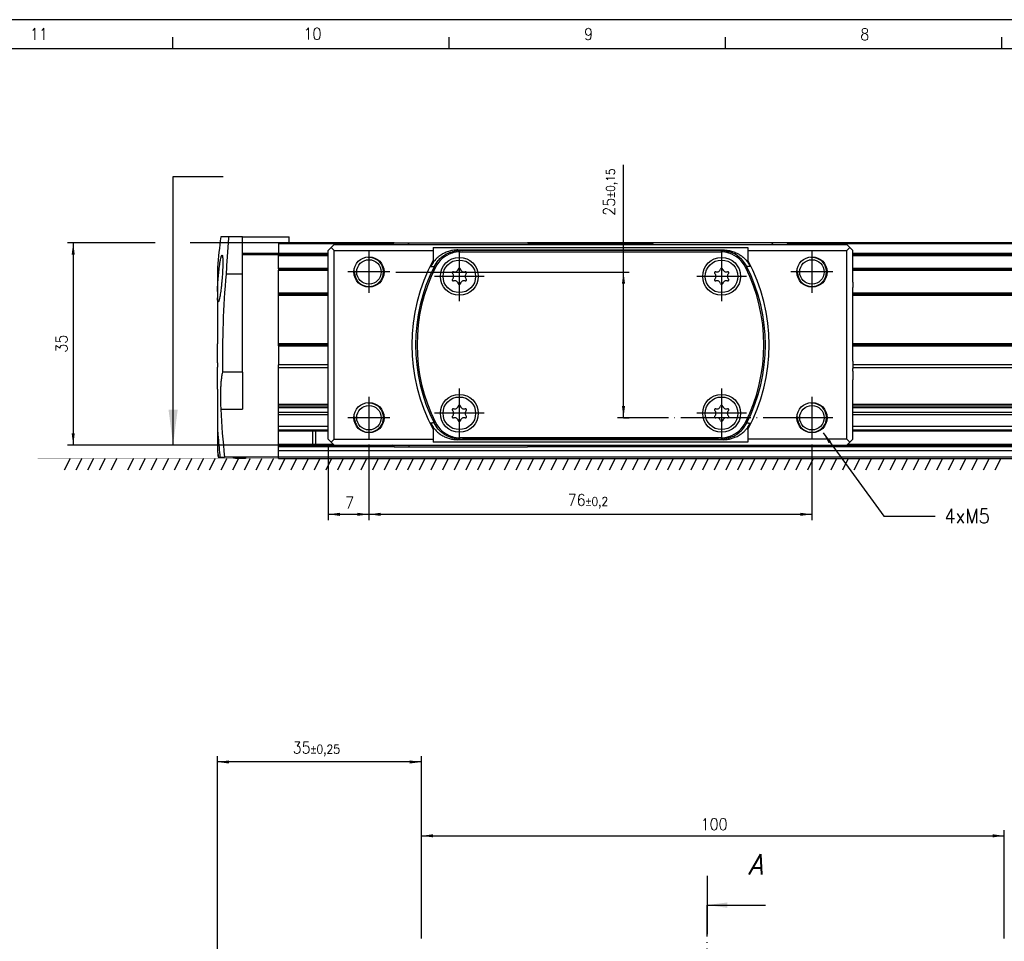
# Model space of a CAD drawing. Header units: millimetres. Extents: x -285 to 1770, y -283 to 203.
# Tile 6 of 30: x -197 to -28, y 45 to 203. Entities that reach past the tile are written whole.
import ezdxf

# ---------------------------------------------------------------- set-up
doc = ezdxf.new("R2010")
doc.units = ezdxf.units.MM
doc.linetypes.add('DOT_CENTER', pattern=[14, 12, -1, 0, -1])
doc.layers.add('1', color=7, linetype='Continuous')
doc.styles.add('CONVERTER_11', font='txt.shx', dxfattribs={"width": 0.9})
doc.styles.add('CONVERTER_14', font='txt.shx', dxfattribs={"width": 0.9, "oblique": 15})
doc.dimstyles.new('ME10_DIM_32', dxfattribs={"dimtxt": 2, "dimasz": 2, "dimexe": 1, "dimexo": 1, "dimgap": 1, "dimtad": 1, "dimdsep": 46, "dimtxsty": 'CONVERTER_11', "dimsah": 1, "dimcen": 0.09, "dimclrd": 2, "dimclre": 2, "dimclrt": 2, "dimadec": 0, "dimazin": 0, "dimtfac": 1, "dimtdec": 4, "dimtix": 1, "dimtmove": 0, "dimatfit": 3, "dimfxl": 1, "dimtolj": 1, "dimtzin": 0, "dimarcsym": 0})
doc.dimstyles.new('ME10_DIM_35', dxfattribs={"dimtxt": 2, "dimasz": 2, "dimexe": 1, "dimexo": 1, "dimgap": 1, "dimtad": 1, "dimdsep": 46, "dimtxsty": 'CONVERTER_11', "dimsah": 1, "dimcen": 0.09, "dimclrd": 2, "dimclre": 2, "dimclrt": 2, "dimadec": 0, "dimazin": 0, "dimtol": 1, "dimtp": 0.25, "dimtm": 0.25, "dimtfac": 0.75, "dimtdec": 0, "dimtix": 1, "dimtmove": 0, "dimatfit": 3, "dimfxl": 1, "dimtolj": 1, "dimtzin": 0, "dimarcsym": 0})
doc.dimstyles.new('ME10_DIM_41', dxfattribs={"dimtxt": 2, "dimasz": 2, "dimexe": 1, "dimexo": 1, "dimgap": 1, "dimtad": 1, "dimdsep": 46, "dimtxsty": 'CONVERTER_11', "dimsah": 1, "dimcen": 0.09, "dimclrd": 2, "dimclre": 2, "dimclrt": 2, "dimadec": 0, "dimazin": 0, "dimtol": 1, "dimtp": 0.15, "dimtm": 0.15, "dimtfac": 0.75, "dimtdec": 0, "dimtix": 1, "dimtmove": 0, "dimatfit": 3, "dimfxl": 1, "dimtolj": 1, "dimtzin": 0, "dimarcsym": 0})
doc.dimstyles.new('ME10_DIM_42', dxfattribs={"dimtxt": 2, "dimasz": 2, "dimexe": 1, "dimexo": 1, "dimgap": 1, "dimtad": 1, "dimdsep": 46, "dimtxsty": 'CONVERTER_11', "dimsah": 1, "dimcen": 0.09, "dimclrd": 2, "dimclre": 2, "dimclrt": 2, "dimadec": 0, "dimazin": 0, "dimtol": 1, "dimtp": 0.2, "dimtm": 0.2, "dimtfac": 0.75, "dimtdec": 0, "dimtix": 1, "dimtmove": 0, "dimatfit": 3, "dimfxl": 1, "dimtolj": 1, "dimtzin": 0, "dimarcsym": 0})
doc.dimstyles.new('ME10_DIM_43', dxfattribs={"dimtxt": 2, "dimasz": 2, "dimexe": 1, "dimexo": 1, "dimgap": 1, "dimtad": 1, "dimdsep": 46, "dimtxsty": 'CONVERTER_11', "dimsah": 1, "dimcen": 0.09, "dimclrd": 2, "dimclre": 2, "dimclrt": 2, "dimadec": 0, "dimazin": 0, "dimtfac": 1, "dimtdec": 4, "dimtix": 1, "dimtmove": 0, "dimatfit": 3, "dimfxl": 1, "dimtolj": 1, "dimtzin": 0, "dimarcsym": 0})
doc.dimstyles.new('ME10_DIM_44', dxfattribs={"dimtxt": 2, "dimasz": 2, "dimexe": 1, "dimexo": 1, "dimgap": 1, "dimtad": 1, "dimdec": 0, "dimdsep": 46, "dimtxsty": 'CONVERTER_11', "dimsah": 1, "dimcen": 0.09, "dimclrd": 2, "dimclre": 2, "dimclrt": 2, "dimadec": 0, "dimazin": 0, "dimtfac": 1, "dimtdec": 4, "dimtix": 1, "dimtmove": 0, "dimatfit": 3, "dimfxl": 1, "dimtolj": 1, "dimtzin": 0, "dimarcsym": 0})
doc.dimstyles.get("Standard").update_dxf_attribs({"dimtxt": 0.18, "dimasz": 0.18, "dimexe": 0.18, "dimexo": 0.0625, "dimgap": 0.09, "dimtad": 0, "dimtih": 1, "dimtoh": 1, "dimdec": 4, "dimzin": 0, "dimdsep": 46, "dimtxsty": 'Standard', "dimcen": 0.09, "dimadec": 0, "dimazin": 0, "dimtfac": 1, "dimtdec": 4, "dimtofl": 0, "dimtmove": 0, "dimatfit": 3, "dimfxl": 1, "dimtolj": 1, "dimtzin": 0, "dimarcsym": 0})

# ---------------------------------------------------------------- blocks, each defined once
blk = doc.blocks.new('Marco_a2', base_point=(304.21, -212.02))
at = {"layer": '1', "color": 2, "linetype": 'Continuous'}
for p, q in [((309.21, 202.98), (-284.79, 202.98)), ((-171.06, 197.98), (-171.06, 199.98)), ((-123.64, 197.98), (-123.64, 199.98)), ((-76.22, 197.98), (-76.22, 199.98)), ((-28.81, 197.98), (-28.81, 199.98))]:
    blk.add_line(p, q, dxfattribs=at)
at = {"layer": '1', "color": 7, "linetype": 'Continuous'}
blk.add_line((304.21, 197.98), (-264.79, 197.98), dxfattribs=at)
at = {"layer": '1', "color": 2, "char_height": 2, "attachment_point": 4, "line_spacing_factor": 1.20048, "style": 'CONVERTER_11'}
for s, insert in [('11', (-195.56, 200.53)), ('10', (-148.63, 200.57)), ('9', (-100.51, 200.5)), ('8', (-53.11, 200.47))]:
    blk.add_mtext(s, dxfattribs=dict(at, insert=insert))
blk = doc.blocks.new('Top', base_point=(304.21, -212.02))
blk.add_blockref('Marco_a2', (304.21, -212.02))
blk = doc.blocks.new('*D74')
at = {"layer": '1', "color": 2, "linetype": 'Continuous'}
for p, q in [((-128.4, 45.33), (-128.4, 63.96)), ((-128.4, 62.96), (-28.4, 62.96)), ((-28.4, 45.33), (-28.4, 63.96))]:
    blk.add_line(p, q, dxfattribs=at)
at = {"layer": '1', "color": 2}
for points in [[(-126.4, 63.23), (-126.4, 62.7), (-128.4, 62.96)], [(-30.4, 62.7), (-30.4, 63.23), (-28.4, 62.96)]]:
    blk.add_solid(points, dxfattribs=at)
at = {"layer": '1', "color": 2, "insert": (-80.5, 63.96), "char_height": 2, "attachment_point": 7, "rotation": 0.0001, "line_spacing_factor": 0.60024, "style": 'CONVERTER_11'}
blk.add_mtext('100', dxfattribs=at)
blk = doc.blocks.new('*D77')
at = {"layer": '1', "color": 2, "linetype": 'Continuous'}
for p, q in [((-163.4, 19.97), (-163.4, 76.63)), ((-128.4, 45.33), (-128.4, 76.63)), ((-128.4, 75.63), (-163.4, 75.63))]:
    blk.add_line(p, q, dxfattribs=at)
at = {"layer": '1', "color": 2}
for points in [[(-161.4, 75.9), (-161.4, 75.37), (-163.4, 75.63)], [(-130.4, 75.37), (-130.4, 75.9), (-128.4, 75.63)]]:
    blk.add_solid(points, dxfattribs=at)
at = {"layer": '1', "color": 2, "insert": (-150.49, 76.63), "char_height": 2, "attachment_point": 7, "rotation": 0.0001, "line_spacing_factor": 0.60024, "style": 'CONVERTER_11'}
blk.add_mtext('\\C2;35\\C2;\\H1.5;{\\Fgdt;`}0,25', dxfattribs=at)
blk = doc.blocks.new('REGLA__15', base_point=(-163.4, 127.69))
at = {"color": 7, "linetype": 'Continuous'}
for p, q in [((-161.5, 165.69), (-162.83, 165.69)), ((-159.1, 165.69), (-161.5, 165.69)), ((-159.1, 165.69), (-151.1, 165.69)), ((-151.1, 164.69), (-151.1, 165.69)), ((-151.1, 164.69), (-152.9, 164.69)), ((-152.9, 164.69), (-152.9, 164.49)), ((-152.9, 164.49), (-152.9, 162.89)), ((-133.1, 164.69), (-151.1, 164.69)), ((-133.1, 164.69), (-130.49, 164.69)), ((-130.49, 164.69), (-122.85, 164.69)), ((-122.85, 164.69), (-115.95, 164.69)), ((-115.95, 164.69), (-110.2, 164.69)), ((-88.6, 164.69), (-110.2, 164.69)), ((-82.85, 164.69), (-88.6, 164.69)), ((-75.95, 164.69), (-82.85, 164.69)), ((-68.31, 164.69), (-75.95, 164.69)), ((-65.7, 164.69), (-68.31, 164.69)), ((83.59, 164.69), (-65.7, 164.69)), ((-159.1, 162.69), (-152.9, 162.69)), ((-152.9, 162.69), (-144.4, 162.69)), ((-152.9, 162.49), (-152.9, 162.69)), ((-152.9, 160.37), (-152.9, 162.49)), ((-54.4, 162.69), (84.93, 162.69)), ((-159.1, 159.33), (-161.91, 159.33)), ((-159.1, 142.51), (-159.1, 159.33)), ((-152.9, 160.29), (-152.9, 160.37)), ((-152.9, 160.2), (-152.9, 160.29)), ((-152.9, 160.2), (-152.9, 160)), ((-152.9, 160.2), (-144.4, 160.2)), ((-152.9, 156.1), (-152.9, 160)), ((-147.1, 160.2), (-147.1, 160.29)), ((-54.4, 160.2), (84.54, 160.2)), ((-152.9, 155.9), (-152.9, 156.1)), ((-152.9, 155.7), (-152.9, 155.9)), ((-152.9, 155.9), (-144.4, 155.9)), ((-152.9, 147.4), (-152.9, 155.7)), ((-54.4, 155.9), (85.46, 155.9)), ((-163.4, 150.99), (-163.4, 150.06)), ((-163.4, 150.06), (-163.4, 147.37)), ((-163.4, 144.82), (-163.4, 147.37)), ((-152.9, 147.2), (-152.9, 147.4)), ((-152.9, 147), (-152.9, 147.2)), ((-152.9, 147.2), (-144.4, 147.2)), ((-152.9, 147), (-152.9, 143.77)), ((-54.4, 147.2), (83.87, 147.2)), ((-163.4, 144.1), (-163.4, 144.82)), ((-163.4, 144.1), (-163.4, 143.38)), ((-152.9, 143.27), (-152.9, 143.77)), ((-163.4, 142.27), (-163.4, 143.38)), ((-163.4, 139.56), (-163.4, 142.27)), ((-159.1, 142.51), (-162.53, 142.51)), ((-152.9, 136.97), (-152.9, 143.27)), ((-144.4, 143.27), (-152.9, 143.27)), ((85.26, 143.27), (-54.4, 143.27)), ((-152.9, 136.75), (-152.9, 136.97)), ((-144.4, 136.97), (-152.9, 136.97)), ((85.06, 136.97), (-54.4, 136.97)), ((-152.9, 136.72), (-152.9, 136.75)), ((-152.9, 136.75), (-144.4, 136.75)), ((-152.9, 136.5), (-152.9, 136.72)), ((-152.9, 136.72), (-144.4, 136.72)), ((-152.9, 136.38), (-152.9, 136.5)), ((-152.9, 135.96), (-152.9, 136.38)), ((-144.4, 136.38), (-152.9, 136.38)), ((-152.9, 135.59), (-152.9, 135.96)), ((-144.4, 135.59), (-152.9, 135.59)), ((-152.9, 135.2), (-152.9, 135.59)), ((-152.9, 133.2), (-152.9, 135.2)), ((-144.4, 135.2), (-152.9, 135.2)), ((-54.4, 136.75), (84.91, 136.75)), ((-54.4, 136.72), (84.89, 136.72)), ((84.66, 136.38), (-54.4, 136.38)), ((84.14, 135.59), (-54.4, 135.59)), ((83.88, 135.2), (-54.4, 135.2)), ((-152.9, 132.62), (-152.9, 133.2)), ((-144.4, 133.2), (-152.9, 133.2)), ((-152.9, 132.42), (-152.9, 132.62)), ((-152.9, 130.12), (-152.9, 132.42)), ((-152.9, 132.42), (-147.1, 132.42)), ((-147.1, 132.42), (-147.1, 130.12)), ((-147.1, 132.42), (-144.4, 132.42)), ((-146.6, 132.42), (-146.6, 130.12)), ((84.59, 133.2), (-54.4, 133.2)), ((-54.4, 132.42), (85.11, 132.42)), ((-163.4, 131.27), (-163.4, 129.32)), ((-152.9, 129.92), (-152.9, 130.12)), ((-152.9, 130.12), (-147.1, 130.12)), ((-147.1, 130.12), (-143.52, 130.12)), ((-55.27, 130.12), (84.49, 130.12)), ((-152.9, 129.71), (-152.9, 129.92)), ((-152.9, 128.99), (-152.9, 129.71)), ((-133.12, 129.71), (-152.9, 129.71)), ((83.74, 128.99), (-152.9, 128.99)), ((-152.9, 127.99), (-152.9, 128.99)), ((-88.61, 129.71), (-110.18, 129.71)), ((84.22, 129.71), (-65.68, 129.71)), ((-163.28, 127.89), (-163.26, 127.89)), ((-163.26, 127.89), (-162.97, 127.89)), ((-162.97, 127.89), (-162.19, 127.89)), ((-158.6, 127.89), (-162.19, 127.89)), ((-160.3, 127.77), (-158.6, 127.77)), ((-158.6, 127.89), (-158.6, 127.77)), ((-152.9, 127.89), (-158.6, 127.89)), ((-152.9, 127.89), (-152.9, 127.99)), ((-152.9, 127.99), (84.06, 127.99)), ((-152.9, 127.69), (-152.9, 127.89)), ((-152.9, 127.69), (-152.9, 127.89)), ((-152.9, 127.89), (-152.9, 127.89))]:
    blk.add_line(p, q, dxfattribs=at)
at = {"color": 3, "linetype": 'Continuous'}
for p, q in [((-133.3, 164.49), (-152.9, 164.49)), ((-88.8, 164.49), (-110, 164.49)), ((83.73, 164.49), (-65.5, 164.49)), ((-159.1, 162.89), (-152.9, 162.89)), ((-152.9, 162.89), (-144.4, 162.89)), ((-152.9, 162.49), (-144.4, 162.49)), ((-54.4, 162.89), (84.79, 162.89)), ((-54.4, 162.49), (85.06, 162.49)), ((-152.9, 160.37), (-144.4, 160.37)), ((-152.9, 160), (-144.4, 160)), ((-54.4, 160.37), (84.66, 160.37)), ((-54.4, 160), (84.41, 160)), ((-152.9, 156.1), (-144.4, 156.1)), ((-152.9, 155.7), (-144.4, 155.7)), ((-54.4, 156.1), (85.33, 156.1)), ((-54.4, 155.7), (85.54, 155.7)), ((-152.9, 147.4), (-144.4, 147.4)), ((-152.9, 147), (-144.4, 147)), ((-54.4, 147.4), (84.01, 147.4)), ((-54.4, 147), (83.74, 147)), ((-144.4, 143.77), (-152.9, 143.77)), ((85.54, 143.77), (-54.4, 143.77)), ((-162.83, 136.18), (-159.1, 136.18)), ((-152.9, 132.62), (-144.4, 132.62)), ((-54.4, 132.62), (84.98, 132.62)), ((-163.28, 131.27), (-163.4, 131.27)), ((-152.9, 129.92), (-133.33, 129.92)), ((-109.97, 129.92), (-88.82, 129.92)), ((-65.47, 129.92), (84.36, 129.92)), ((-160.3, 127.89), (-160.3, 127.77))]:
    blk.add_line(p, q, dxfattribs=at)
at = {"color": 2, "linetype": 'Continuous'}
for q in [(84.26, 127.69), (-152.9, 127.69)]:
    blk.add_line((-152.9, 127.69), q, dxfattribs=at)
at = {"color": 7, "linetype": 'Continuous'}
for centre, radius, start, end in [((3.87, 144.82), 168, 172.8628, 174.655), ((3.87, 144.82), 166.42, 174.9974, 180.7973), ((3.87, 144.82), 166.92, 182.9671, 185.8201), ((3.87, 144.82), 167.69, 184.6345, 185.7932), ((3.87, 144.82), 167.99, 185.2952, 185.783), ((3.87, 144.82), 168, 185.345, 185.7826), ((-160.3, 128.77), 1, 241.3046, 270)]:
    blk.add_arc(centre, radius, start, end, dxfattribs=at)
for points, knots in [([(-161.5, 165.69), (-161.53, 165.17), (-161.61, 164.12), (-161.72, 162.54), (-161.82, 160.94), (-161.88, 159.87), (-161.91, 159.33)], [0, 0, 0, 0, 1.573376, 3.162606, 4.762647, 6.375487, 6.375487, 6.375487, 6.375487]), ([(-159.1, 162.89), (-159.1, 163.36), (-159.1, 164.3), (-159.1, 165.23), (-159.1, 165.69)], [0, 0, 0, 0, 1.406681, 2.799989, 2.799989, 2.799989, 2.799989]), ([(-163.4, 156.36), (-163.4, 156.45), (-163.39, 156.66), (-163.38, 157.01), (-163.35, 157.46), (-163.32, 157.99), (-163.28, 158.43), (-163.25, 158.78), (-163.23, 159.03), (-163.2, 159.33), (-163.17, 159.68), (-163.13, 160.06), (-163.09, 160.39), (-163.05, 160.69), (-163.01, 160.95), (-162.96, 161.25), (-162.91, 161.57), (-162.86, 161.86), (-162.8, 162.1), (-162.76, 162.26), (-162.72, 162.38), (-162.68, 162.47), (-162.65, 162.54), (-162.62, 162.55), (-162.61, 162.55)], [0, 0, 0, 0, 0.274511, 0.627696, 1.05751, 1.627831, 2.210753, 2.405587, 2.662505, 2.971532, 3.322705, 3.706076, 4.11172, 4.325926, 4.601183, 4.914803, 5.244158, 5.566728, 5.800546, 5.965152, 6.073544, 6.189618, 6.251546, 6.281611, 6.281611, 6.281611, 6.281611]), ([(-162.61, 162.55), (-162.6, 162.54), (-162.56, 162.52), (-162.55, 162.45), (-162.52, 162.37), (-162.51, 162.25), (-162.49, 162.08), (-162.48, 161.9), (-162.47, 161.71), (-162.47, 161.5), (-162.47, 161.21), (-162.48, 160.85), (-162.49, 160.52), (-162.5, 160.24), (-162.51, 160.01), (-162.52, 159.71), (-162.54, 159.37), (-162.57, 158.97), (-162.6, 158.62), (-162.62, 158.32), (-162.65, 158.07), (-162.68, 157.77), (-162.71, 157.42), (-162.75, 157.05), (-162.81, 156.6), (-162.87, 156.12), (-162.95, 155.64), (-163.02, 155.26), (-163.09, 154.96), (-163.14, 154.76), (-163.2, 154.63), (-163.23, 154.56), (-163.26, 154.55), (-163.27, 154.55)], [0, 0, 0, 0, 0.044935, 0.115936, 0.201601, 0.309591, 0.476005, 0.714907, 0.84971, 1.055316, 1.336817, 1.69937, 2.148189, 2.318352, 2.552387, 2.846242, 3.195881, 3.597282, 4.046437, 4.240278, 4.496121, 4.804065, 5.15422, 5.536711, 5.941684, 6.49751, 6.987001, 7.400345, 7.659647, 7.908745, 8.025085, 8.087144, 8.117218, 8.117218, 8.117218, 8.117218]), ([(-159.1, 162.69), (-159.1, 162.73), (-159.1, 162.79), (-159.1, 162.86), (-159.1, 162.89)], [0, 0, 0, 0, 0.1000313, 0.2000001, 0.2000001, 0.2000001, 0.2000001]), ([(-159.1, 159.33), (-159.1, 159.9), (-159.1, 161.02), (-159.1, 162.14), (-159.1, 162.69)], [0, 0, 0, 0, 1.688796, 3.361752, 3.361752, 3.361752, 3.361752]), ([(-152.9, 162.89), (-152.9, 162.88), (-152.9, 162.86), (-152.9, 162.82), (-152.9, 162.78), (-152.9, 162.75), (-152.9, 162.73), (-152.9, 162.71), (-152.9, 162.7), (-152.9, 162.7), (-152.9, 162.69)], [0, 0, 0, 0, 0.0390169, 0.0765367, 0.1169792, 0.1414214, 0.1662888, 0.184776, 0.1919354, 0.2000003, 0.2000003, 0.2000003, 0.2000003]), ([(-163.4, 160.47), (-163.4, 160.36), (-163.4, 160.14), (-163.4, 159.65), (-163.4, 158.9), (-163.4, 158.04), (-163.4, 157.16), (-163.4, 156.65), (-163.4, 156.36)], [0, 0, 0, 0, 0.33105, 0.662101, 1.474266, 2.586146, 3.238413, 4.114296, 4.114296, 4.114296, 4.114296]), ([(-146.99, 160.2), (-147, 160.2), (-147, 160.2), (-147.02, 160.22), (-147.03, 160.23), (-147.05, 160.25), (-147.08, 160.27), (-147.09, 160.29), (-147.1, 160.29)], [0, 0, 0, 0, 0.012267, 0.0257126, 0.0526037, 0.0814578, 0.1122568, 0.1443206, 0.1443206, 0.1443206, 0.1443206]), ([(-163.4, 156.36), (-163.4, 156.18), (-163.4, 155.81), (-163.4, 155.43), (-163.4, 155.24)], [0, 0, 0, 0, 0.528619, 1.121144, 1.121144, 1.121144, 1.121144]), ([(-163.4, 155.24), (-163.4, 155.17), (-163.4, 155.05), (-163.4, 154.45), (-163.4, 153.47), (-163.4, 152.18), (-163.4, 151.37), (-163.4, 150.99)], [0, 0, 0, 0, 0.18451, 0.374699, 1.796711, 3.112145, 4.244003, 4.244003, 4.244003, 4.244003]), ([(-163.27, 154.55), (-163.29, 154.57), (-163.34, 154.61), (-163.35, 154.72), (-163.37, 154.85), (-163.39, 155.02), (-163.4, 155.16), (-163.4, 155.24)], [0, 0, 0, 0, 0.0752494, 0.1991822, 0.3071398, 0.4734788, 0.7122633, 0.7122633, 0.7122633, 0.7122633]), ([(-162.53, 142.51), (-162.56, 142.37), (-162.65, 142.01), (-162.74, 141.38), (-162.81, 140.66), (-162.86, 139.87), (-162.88, 139.04), (-162.89, 138.12), (-162.87, 137.16), (-162.84, 136.51), (-162.83, 136.18)], [0, 0, 0, 0, 0.426425, 1.101755, 1.902221, 2.604077, 3.473814, 4.399971, 5.365001, 6.350203, 6.350203, 6.350203, 6.350203]), ([(-159.1, 142.51), (-159.1, 142.32), (-159.1, 141.96), (-159.1, 141.33), (-159.1, 140.66), (-159.1, 139.87), (-159.1, 139.04), (-159.1, 138.16), (-159.1, 137.2), (-159.1, 136.55), (-159.1, 136.18)], [0, 0, 0, 0, 0.551589, 1.084513, 1.882103, 2.582898, 3.451368, 4.376808, 5.218667, 6.324555, 6.324555, 6.324555, 6.324555]), ([(-163.4, 139.56), (-163.4, 139.1), (-163.4, 138.2), (-163.4, 137.02), (-163.4, 136.05), (-163.4, 135.52), (-163.4, 135.27)], [0, 0, 0, 0, 1.377916, 2.698029, 3.534865, 4.285921, 4.285921, 4.285921, 4.285921]), ([(-163.4, 135.27), (-163.4, 135.23), (-163.4, 135.13), (-163.4, 134.9), (-163.4, 134.55), (-163.4, 134.1), (-163.4, 133.62), (-163.4, 133.19), (-163.4, 132.9), (-163.4, 132.74), (-163.4, 132.7), (-163.4, 132.68)], [0, 0, 0, 0, 0.128013, 0.304482, 0.674225, 1.171573, 1.660263, 2.109472, 2.469266, 2.525625, 2.58735, 2.58735, 2.58735, 2.58735]), ([(-163.4, 132.68), (-163.4, 132.49), (-163.4, 132.02), (-163.4, 131.55), (-163.4, 131.27)], [0, 0, 0, 0, 0.591708, 1.412652, 1.412652, 1.412652, 1.412652]), ([(-163.4, 132.68), (-163.39, 132.56), (-163.37, 132.33), (-163.34, 131.99), (-163.31, 131.64), (-163.29, 131.4), (-163.28, 131.27)], [0, 0, 0, 0, 0.372103, 0.697567, 1.027904, 1.41809, 1.41809, 1.41809, 1.41809]), ([(-163.4, 129.32), (-163.4, 129.29), (-163.4, 129.24), (-163.4, 129.19), (-163.4, 129.17)], [0, 0, 0, 0, 0.0964268, 0.1466388, 0.1466388, 0.1466388, 0.1466388])]:
    blk.add_open_spline(points, degree=3, knots=knots, dxfattribs=at)
blk.add_open_spline([(-147.1, 160.29), (-147.58, 160.29), (-148.55, 160.29), (-150, 160.29), (-151.45, 160.29), (-152.42, 160.29), (-152.9, 160.29)], degree=3, dxfattribs=at)
blk = doc.blocks.new('CABEZA__16', base_point=(-144.4, 129.69))
at = {"color": 7, "linetype": 'Continuous'}
for p, q in [((-143.9, 163.89), (-144.4, 163.39)), ((-143.9, 163.89), (-143.4, 164.39)), ((-143.9, 163.89), (-143.4, 163.39)), ((-143.4, 164.39), (-133.4, 164.39)), ((-133.1, 164.69), (-133.4, 164.39)), ((-133.4, 164.39), (-130.69, 164.39)), ((-133.1, 164.69), (-130.49, 164.69)), ((-130.69, 164.39), (-109.9, 164.39)), ((-130.49, 164.69), (-122.85, 164.69)), ((-126.4, 163.89), (-72.4, 163.89)), ((-126.4, 163.89), (-126.4, 163.39)), ((-122.85, 164.69), (-115.95, 164.69)), ((-115.95, 164.69), (-110.2, 164.69)), ((-110.2, 164.69), (-109.9, 164.39)), ((-109.9, 164.39), (-88.9, 164.39)), ((-88.6, 164.69), (-88.9, 164.39)), ((-88.9, 164.39), (-68.11, 164.39)), ((-82.85, 164.69), (-88.6, 164.69)), ((-75.95, 164.69), (-82.85, 164.69)), ((-68.31, 164.69), (-75.95, 164.69)), ((-72.4, 163.89), (-72.4, 163.39)), ((-65.7, 164.69), (-68.31, 164.69)), ((-68.11, 164.39), (-65.4, 164.39)), ((-65.7, 164.69), (-65.4, 164.39)), ((-65.4, 164.39), (-55.4, 164.39)), ((-55.4, 164.39), (-54.9, 163.89)), ((-54.9, 163.89), (-55.4, 163.39)), ((-54.4, 163.39), (-54.9, 163.89)), ((-144.4, 159.93), (-144.4, 163.39)), ((-143.4, 163.39), (-126.4, 163.39)), ((-143.4, 130.99), (-143.4, 163.39)), ((-126.4, 163.39), (-126.4, 161.74)), ((-122.15, 163.47), (-76.64, 163.47)), ((-121.75, 163.14), (-77.05, 163.14)), ((-77.42, 163.39), (-121.38, 163.39)), ((-72.4, 163.39), (-72.4, 161.74)), ((-72.4, 163.39), (-55.4, 163.39)), ((-55.4, 130.99), (-55.4, 163.39)), ((-54.4, 160.02), (-54.4, 163.39)), ((-144.4, 159.03), (-144.4, 159.93)), ((-144.4, 159), (-144.4, 159.03)), ((-144.4, 158.68), (-144.4, 159)), ((-54.4, 160.02), (-54.4, 159.93)), ((-54.4, 158.68), (-54.4, 159.93)), ((-144.4, 158.5), (-144.4, 158.68)), ((-144.4, 157.92), (-144.4, 158.5)), ((-144.4, 157.01), (-144.4, 157.92)), ((-54.4, 158.5), (-54.4, 158.68)), ((-54.4, 157.92), (-54.4, 158.5)), ((-54.4, 157.92), (-54.4, 157.01)), ((-144.4, 144.59), (-144.4, 157.01)), ((-54.4, 144.59), (-54.4, 157.01)), ((-144.4, 144.41), (-144.4, 144.59)), ((-144.4, 144.09), (-144.4, 144.41)), ((-144.4, 143.15), (-144.4, 144.09)), ((-54.4, 144.41), (-54.4, 144.59)), ((-54.4, 144.41), (-54.4, 143.15)), ((-144.4, 138.47), (-144.4, 143.15)), ((-54.4, 143.06), (-54.4, 143.15)), ((-54.4, 142.69), (-54.4, 143.06)), ((-54.4, 142.69), (-54.4, 141.19)), ((-54.4, 137.56), (-54.4, 141.19)), ((-144.4, 130.99), (-144.4, 138.47)), ((-54.4, 137.55), (-54.4, 137.56)), ((-54.4, 137.35), (-54.4, 137.55)), ((-54.4, 130.99), (-54.4, 137.35)), ((-126.4, 132.65), (-126.4, 130.99)), ((-72.4, 132.65), (-72.4, 130.99)), ((-144.4, 130.99), (-143.9, 130.49)), ((-143.4, 130.99), (-143.9, 130.49)), ((-143.4, 129.99), (-143.9, 130.49)), ((-143.4, 130.99), (-126.4, 130.99)), ((-126.4, 130.99), (-126.4, 130.49)), ((-72.4, 130.49), (-126.4, 130.49)), ((-76.64, 130.92), (-122.15, 130.92)), ((-77.05, 131.24), (-121.75, 131.24)), ((-77.42, 130.99), (-121.38, 130.99)), ((-72.4, 130.99), (-72.4, 130.49)), ((-55.4, 130.99), (-72.4, 130.99)), ((-55.4, 130.99), (-54.9, 130.49)), ((-55.4, 129.99), (-54.9, 130.49)), ((-54.9, 130.49), (-54.4, 130.99)), ((-143.4, 129.99), (-133.4, 129.99)), ((-133.1, 129.69), (-133.4, 129.99)), ((-133.4, 129.99), (-130.69, 129.99)), ((-133.1, 129.69), (-130.49, 129.69)), ((-130.69, 129.99), (-109.9, 129.99)), ((-130.49, 129.69), (-110.2, 129.69)), ((-110.2, 129.69), (-109.9, 129.99)), ((-109.9, 129.99), (-88.9, 129.99)), ((-88.9, 129.99), (-68.11, 129.99)), ((-88.9, 129.99), (-88.6, 129.69)), ((-68.31, 129.69), (-88.6, 129.69)), ((-65.7, 129.69), (-68.31, 129.69)), ((-68.11, 129.99), (-65.4, 129.99)), ((-65.7, 129.69), (-65.4, 129.99)), ((-65.4, 129.99), (-55.4, 129.99))]:
    blk.add_line(p, q, dxfattribs=at)
for centre, radius in [((-137.4, 159.69), 2.6), ((-121.9, 158.94), 3.25), ((-76.9, 158.94), 3.25), ((-61.4, 159.69), 2.6), ((-137.4, 159.69), 2.1), ((-121.9, 158.94), 2.8), ((-76.9, 158.94), 2.8), ((-61.4, 159.69), 2.1), ((-121.9, 135.44), 3.25), ((-76.9, 135.44), 3.25), ((-137.4, 134.69), 2.6), ((-121.9, 135.44), 2.8), ((-76.9, 135.44), 2.8), ((-61.4, 134.69), 2.6), ((-137.4, 134.69), 2.1), ((-61.4, 134.69), 2.1)]:
    blk.add_circle(centre, radius, dxfattribs=at)
for centre, radius, start, end in [((-121.75, 158.39), 4.75, 107.6375, 153.3842), ((-99.4, 147.19), 28.52, 145.7925, 146.5328), ((-121.75, 158.4), 4.75, 107.3144, 107.6649), ((-99.4, 147.19), 28.5, 145.9834, 146.4873), ((-121.75, 158.39), 4.75, 89.9978, 107.2861), ((-121.38, 158.02), 5.37, 89.973, 107.7651), ((-77.41, 158.02), 5.37, 72.2349, 90.027), ((-77.05, 158.39), 4.75, 72.7138, 89.9978), ((-99.4, 147.19), 28.52, 33.4672, 34.2075), ((-99.4, 147.19), 28.5, 33.5126, 34.0166), ((-77.04, 158.39), 4.75, 72.3906, 72.7422), ((-77.05, 158.39), 4.75, 26.616, 72.3651), ((-99.4, 147.19), 30.67, 151.6837, 208.3163), ((-99.4, 147.19), 30, 153.4504, 206.5496), ((-99.4, 147.19), 29.75, 153.3847, 206.6153), ((-99.4, 147.19), 30.54, 152.1539, 153.9157), ((-99.4, 147.19), 29.75, 333.3845, 26.6155), ((-99.4, 147.19), 30, 333.4502, 26.5498), ((-99.4, 147.19), 30.67, 331.6837, 28.3163), ((-99.4, 147.19), 30.54, 26.0843, 27.8461), ((-122.95, 159.55), 0.188, 73.0643, 226.9357), ((-123.51, 158.94), 0.642, 313.0643, 46.9357), ((-122.71, 160.34), 0.642, 253.0643, 346.9357), ((-121.9, 160.16), 0.188, 13.0643, 166.9357), ((-121.09, 160.34), 0.642, 193.0643, 286.9357), ((-120.28, 158.94), 0.642, 133.0643, 226.9357), ((-120.85, 159.55), 0.188, 313.0643, 106.9357), ((-77.95, 159.55), 0.188, 73.0643, 226.9357), ((-78.51, 158.94), 0.642, 313.0643, 46.9357), ((-77.71, 160.34), 0.642, 253.0643, 346.9357), ((-76.9, 160.16), 0.188, 13.0643, 166.9357), ((-76.09, 160.34), 0.642, 193.0643, 286.9357), ((-75.28, 158.94), 0.642, 133.0643, 226.9357), ((-75.85, 159.55), 0.188, 313.0643, 106.9357), ((-122.95, 158.34), 0.188, 133.0643, 286.9357), ((-122.71, 157.54), 0.642, 13.0643, 106.9357), ((-121.9, 157.73), 0.188, 193.0643, 346.9357), ((-121.09, 157.54), 0.642, 73.0643, 166.9357), ((-120.85, 158.34), 0.188, 253.0643, 46.9357), ((-77.95, 158.34), 0.188, 133.0643, 286.9357), ((-77.71, 157.54), 0.642, 13.0643, 106.9357), ((-76.9, 157.73), 0.188, 193.0643, 346.9357), ((-76.09, 157.54), 0.642, 73.0643, 166.9357), ((-75.85, 158.34), 0.188, 253.0643, 46.9357), ((-121.9, 136.66), 0.188, 13.0643, 166.9357), ((-76.9, 136.66), 0.188, 13.0643, 166.9357), ((-122.95, 136.05), 0.188, 73.0643, 226.9357), ((-123.51, 135.44), 0.642, 313.0643, 46.9357), ((-122.71, 136.84), 0.642, 253.0643, 346.9357), ((-121.09, 136.84), 0.642, 193.0643, 286.9357), ((-120.28, 135.44), 0.642, 133.0643, 226.9357), ((-120.85, 136.05), 0.188, 313.0643, 106.9357), ((-77.95, 136.05), 0.188, 73.0643, 226.9357), ((-78.51, 135.44), 0.642, 313.0643, 46.9357), ((-77.71, 136.84), 0.642, 253.0643, 346.9357), ((-76.09, 136.84), 0.642, 193.0643, 286.9357), ((-75.28, 135.44), 0.642, 133.0643, 226.9357), ((-75.85, 136.05), 0.188, 313.0643, 106.9357), ((-99.4, 147.19), 30.54, 206.0843, 207.8461), ((-121.75, 135.99), 4.75, 206.616, 252.3635), ((-122.95, 134.84), 0.188, 133.0643, 286.9357), ((-122.71, 134.04), 0.642, 13.0643, 106.9357), ((-121.9, 134.23), 0.188, 193.0643, 346.9357), ((-121.09, 134.04), 0.642, 73.0643, 166.9357), ((-120.85, 134.84), 0.188, 253.0643, 46.9357), ((-77.95, 134.84), 0.188, 133.0643, 286.9357), ((-77.71, 134.04), 0.642, 13.0643, 106.9357), ((-76.9, 134.23), 0.188, 193.0643, 346.9357), ((-76.09, 134.04), 0.642, 73.0643, 166.9357), ((-75.85, 134.84), 0.188, 253.0643, 46.9357), ((-77.05, 135.99), 4.75, 287.6349, 333.384), ((-99.4, 147.19), 30.54, 332.1539, 333.9157), ((-121.75, 135.99), 4.75, 252.3614, 252.7118), ((-99.4, 147.19), 28.52, 213.4622, 214.2025), ((-121.75, 135.99), 4.75, 252.7118, 269.9978), ((-99.39, 147.19), 28.5, 213.503, 214.007), ((-121.38, 136.37), 5.37, 252.2349, 270.027), ((-77.41, 136.37), 5.37, 269.973, 287.7651), ((-77.05, 135.99), 4.75, 270.0022, 287.2862), ((-99.4, 147.19), 28.52, 325.7925, 326.5328), ((-99.4, 147.19), 28.5, 325.9834, 326.4874), ((-77.04, 136), 4.75, 287.2578, 287.6094)]:
    blk.add_arc(centre, radius, start, end, dxfattribs=at)
for points, knots in [([(-130.69, 164.39), (-130.67, 164.42), (-130.64, 164.47), (-130.59, 164.54), (-130.54, 164.62), (-130.51, 164.67), (-130.49, 164.69)], [0, 0, 0, 0, 0.0900762, 0.1799826, 0.2700101, 0.3600426, 0.3600426, 0.3600426, 0.3600426]), ([(-68.31, 164.69), (-68.29, 164.67), (-68.26, 164.62), (-68.21, 164.54), (-68.16, 164.47), (-68.12, 164.42), (-68.11, 164.39)], [0, 0, 0, 0, 0.0900533, 0.1800672, 0.270101, 0.3600651, 0.3600651, 0.3600651, 0.3600651]), ([(-122.15, 163.47), (-122.39, 163.46), (-122.87, 163.44), (-123.61, 163.28), (-124.29, 163.04), (-124.96, 162.69), (-125.52, 162.29), (-126.02, 161.81), (-126.46, 161.28), (-126.69, 160.86), (-126.82, 160.62)], [0, 0, 0, 0, 0.721506, 1.441287, 2.250928, 2.879463, 3.691313, 4.319195, 4.948895, 5.756557, 5.756557, 5.756557, 5.756557]), ([(-126.23, 160.6), (-126.01, 160.97), (-125.65, 161.59), (-124.8, 162.37), (-123.94, 162.92), (-123.26, 163.14), (-122.98, 163.23)], [0, 0, 0, 0, 1.275851, 2.145308, 3.421126, 4.29557, 4.29557, 4.29557, 4.29557]), ([(-123.02, 163.14), (-123.02, 163.15), (-123.01, 163.16), (-123, 163.18), (-122.99, 163.21), (-122.99, 163.22), (-122.98, 163.23)], [0, 0, 0, 0, 0.02562654, 0.05057561, 0.07398386, 0.09673126, 0.09673126, 0.09673126, 0.09673126]), ([(-76.64, 163.47), (-76.4, 163.46), (-75.92, 163.44), (-75.18, 163.28), (-74.5, 163.04), (-73.89, 162.72), (-73.32, 162.33), (-72.81, 161.86), (-72.33, 161.28), (-72.1, 160.86), (-71.97, 160.62)], [0, 0, 0, 0, 0.721506, 1.441287, 2.250928, 2.879463, 3.51128, 4.31919, 4.94889, 5.756552, 5.756552, 5.756552, 5.756552]), ([(-72.56, 160.6), (-72.74, 160.91), (-73.1, 161.53), (-73.93, 162.33), (-74.85, 162.92), (-75.53, 163.14), (-75.81, 163.23)], [0, 0, 0, 0, 1.068741, 2.145793, 3.421612, 4.296056, 4.296056, 4.296056, 4.296056]), ([(-75.77, 163.14), (-75.78, 163.15), (-75.78, 163.16), (-75.79, 163.18), (-75.8, 163.21), (-75.81, 163.22), (-75.81, 163.23)], [0, 0, 0, 0, 0.025617, 0.05055661, 0.07395566, 0.09669395, 0.09669395, 0.09669395, 0.09669395]), ([(-126.4, 161.74), (-126.4, 161.72), (-126.4, 161.67), (-126.4, 161.6), (-126.4, 161.53), (-126.4, 161.48), (-126.4, 161.46)], [0, 0, 0, 0, 0.0720751, 0.141903, 0.213819, 0.2846125, 0.2846125, 0.2846125, 0.2846125]), ([(-72.4, 161.46), (-72.4, 161.48), (-72.4, 161.53), (-72.4, 161.6), (-72.4, 161.67), (-72.4, 161.72), (-72.4, 161.74)], [0, 0, 0, 0, 0.0704321, 0.1427095, 0.2139459, 0.2846125, 0.2846125, 0.2846125, 0.2846125]), ([(-126.82, 133.77), (-126.69, 133.53), (-126.46, 133.11), (-126, 132.55), (-125.5, 132.08), (-124.91, 131.67), (-124.26, 131.34), (-123.58, 131.1), (-122.87, 130.95), (-122.39, 130.93), (-122.15, 130.92)], [0, 0, 0, 0, 0.807688, 1.437402, 2.155277, 2.877169, 3.594616, 4.315384, 5.03516, 5.75666, 5.75666, 5.75666, 5.75666]), ([(-122.98, 131.16), (-123.32, 131.28), (-124.01, 131.5), (-124.85, 132.06), (-125.65, 132.8), (-126.01, 133.42), (-126.23, 133.79)], [0, 0, 0, 0, 1.079352, 2.150692, 3.020148, 4.296, 4.296, 4.296, 4.296]), ([(-76.64, 130.92), (-76.4, 130.93), (-75.92, 130.95), (-75.24, 131.1), (-74.56, 131.33), (-73.88, 131.66), (-73.27, 132.1), (-72.77, 132.58), (-72.33, 133.11), (-72.1, 133.53), (-71.97, 133.77)], [0, 0, 0, 0, 0.7215, 1.441276, 2.073194, 2.879438, 3.691276, 4.319151, 4.948865, 5.756553, 5.756553, 5.756553, 5.756553]), ([(-75.81, 131.16), (-75.47, 131.28), (-74.79, 131.5), (-73.88, 132.1), (-73.1, 132.85), (-72.74, 133.48), (-72.56, 133.79)], [0, 0, 0, 0, 1.079352, 2.150692, 3.227744, 4.296486, 4.296486, 4.296486, 4.296486]), ([(-126.4, 132.93), (-126.4, 132.91), (-126.4, 132.86), (-126.4, 132.79), (-126.4, 132.72), (-126.4, 132.67), (-126.4, 132.65)], [0, 0, 0, 0, 0.0707838, 0.1427095, 0.2125582, 0.2846125, 0.2846125, 0.2846125, 0.2846125]), ([(-72.4, 132.65), (-72.4, 132.67), (-72.4, 132.72), (-72.4, 132.79), (-72.4, 132.86), (-72.4, 132.91), (-72.4, 132.93)], [0, 0, 0, 0, 0.0714152, 0.141903, 0.2127252, 0.2846125, 0.2846125, 0.2846125, 0.2846125]), ([(-122.98, 131.16), (-122.99, 131.17), (-122.99, 131.18), (-123, 131.2), (-123.01, 131.23), (-123.02, 131.24), (-123.02, 131.25)], [0, 0, 0, 0, 0.02274741, 0.04615565, 0.07110471, 0.09673126, 0.09673126, 0.09673126, 0.09673126]), ([(-75.81, 131.16), (-75.81, 131.17), (-75.8, 131.18), (-75.79, 131.2), (-75.78, 131.23), (-75.78, 131.24), (-75.77, 131.25)], [0, 0, 0, 0, 0.0227383, 0.04613734, 0.07107695, 0.09669395, 0.09669395, 0.09669395, 0.09669395]), ([(-130.69, 129.99), (-130.67, 129.97), (-130.64, 129.92), (-130.59, 129.84), (-130.54, 129.77), (-130.51, 129.72), (-130.49, 129.69)], [0, 0, 0, 0, 0.0901112, 0.1799867, 0.2700986, 0.3600426, 0.3600426, 0.3600426, 0.3600426]), ([(-68.31, 129.69), (-68.29, 129.72), (-68.26, 129.77), (-68.21, 129.84), (-68.16, 129.92), (-68.12, 129.97), (-68.11, 129.99)], [0, 0, 0, 0, 0.0899221, 0.1800712, 0.2699355, 0.3600651, 0.3600651, 0.3600651, 0.3600651])]:
    blk.add_open_spline(points, degree=3, knots=knots, dxfattribs=at)
at = {"color": 3, "linetype": 'Continuous'}
for points, knots in [([(-122.15, 163.47), (-122.15, 163.46), (-122.13, 163.46), (-122, 163.45), (-121.74, 163.43), (-121.5, 163.41), (-121.38, 163.39)], [0, 0, 0, 0, 0.0215541, 0.0431106, 0.4097698, 0.7771559, 0.7771559, 0.7771559, 0.7771559]), ([(-76.64, 163.47), (-76.65, 163.46), (-76.66, 163.46), (-76.8, 163.45), (-77.05, 163.43), (-77.29, 163.41), (-77.42, 163.39)], [0, 0, 0, 0, 0.0215642, 0.0431308, 0.4099621, 0.7775203, 0.7775203, 0.7775203, 0.7775203]), ([(-126.82, 160.62), (-126.8, 160.62), (-126.75, 160.62), (-126.68, 160.62), (-126.6, 160.61), (-126.53, 160.61), (-126.45, 160.61), (-126.38, 160.61), (-126.31, 160.61), (-126.26, 160.6), (-126.23, 160.6)], [0, 0, 0, 0, 0.0735349, 0.1471112, 0.2207295, 0.2943901, 0.3680936, 0.4418402, 0.5156301, 0.5894636, 0.5894636, 0.5894636, 0.5894636]), ([(-71.97, 160.62), (-72, 160.62), (-72.04, 160.62), (-72.12, 160.62), (-72.19, 160.61), (-72.27, 160.61), (-72.34, 160.61), (-72.41, 160.61), (-72.49, 160.61), (-72.54, 160.6), (-72.56, 160.6)], [0, 0, 0, 0, 0.0735688, 0.147179, 0.2208311, 0.2945255, 0.3682629, 0.4420434, 0.5158671, 0.5897345, 0.5897345, 0.5897345, 0.5897345]), ([(-126.23, 133.79), (-126.26, 133.78), (-126.31, 133.78), (-126.38, 133.78), (-126.45, 133.78), (-126.53, 133.78), (-126.6, 133.77), (-126.68, 133.77), (-126.75, 133.77), (-126.8, 133.77), (-126.82, 133.77)], [0, 0, 0, 0, 0.0738335, 0.1476233, 0.22137, 0.2950735, 0.3687341, 0.4423523, 0.5159287, 0.5894635, 0.5894635, 0.5894635, 0.5894635]), ([(-72.56, 133.79), (-72.54, 133.78), (-72.49, 133.78), (-72.41, 133.78), (-72.34, 133.78), (-72.27, 133.78), (-72.19, 133.77), (-72.12, 133.77), (-72.04, 133.77), (-72, 133.77), (-71.97, 133.77)], [0, 0, 0, 0, 0.0738673, 0.147691, 0.2214715, 0.2952089, 0.3689034, 0.4425555, 0.5161657, 0.5897345, 0.5897345, 0.5897345, 0.5897345]), ([(-121.38, 130.99), (-121.5, 130.98), (-121.74, 130.96), (-122, 130.94), (-122.13, 130.93), (-122.15, 130.92), (-122.15, 130.92)], [0, 0, 0, 0, 0.3673857, 0.7340446, 0.7556014, 0.7771559, 0.7771559, 0.7771559, 0.7771559]), ([(-77.42, 130.99), (-77.29, 130.98), (-77.05, 130.96), (-76.8, 130.94), (-76.66, 130.93), (-76.65, 130.92), (-76.64, 130.92)], [0, 0, 0, 0, 0.3675578, 0.7343887, 0.7559557, 0.7775203, 0.7775203, 0.7775203, 0.7775203])]:
    blk.add_open_spline(points, degree=3, knots=knots, dxfattribs=at)
at = {"layer": '1', "color": 2, "linetype": 'DOT_CENTER'}
for p, q in [((-137.4, 163.29), (-137.4, 156.09)), ((-121.9, 163.19), (-121.9, 154.69)), ((-76.9, 163.19), (-76.9, 154.69)), ((-61.4, 163.29), (-61.4, 156.09)), ((-133.8, 159.69), (-141, 159.69)), ((-117.65, 158.94), (-126.15, 158.94)), ((-72.65, 158.94), (-81.15, 158.94)), ((-57.8, 159.69), (-65, 159.69)), ((-121.9, 139.69), (-121.9, 131.19)), ((-76.9, 139.69), (-76.9, 131.19)), ((-137.4, 138.29), (-137.4, 131.09)), ((-61.4, 138.29), (-61.4, 131.09)), ((-117.65, 135.44), (-126.15, 135.44)), ((-72.65, 135.44), (-81.15, 135.44)), ((-133.8, 134.69), (-141, 134.69)), ((-57.8, 134.69), (-94.74, 134.69))]:
    blk.add_line(p, q, dxfattribs=at)
at = {"layer": '1', "color": 30, "linetype": 'Continuous'}
for centre in [(-137.4, 159.69), (-61.4, 159.69), (-137.4, 134.69), (-61.4, 134.69)]:
    blk.add_arc(centre, 2.5, 175, 95, dxfattribs=at)
blk = doc.blocks.new('Regla_G2_cm1140-T__17', base_point=(-163.4, 127.69))
for name, p in [('REGLA__15', (-163.4, 127.69)), ('CABEZA__16', (-144.4, 129.69))]:
    blk.add_blockref(name, p)
blk = doc.blocks.new('*D80')
at = {"layer": '1', "color": 2, "linetype": 'Continuous'}
for p, q in [((-93.74, 159.69), (-93.74, 178.07)), ((-132.8, 159.69), (-92.74, 159.69)), ((-93.74, 134.69), (-93.74, 159.69)), ((-93.74, 134.69), (-92.74, 134.69))]:
    blk.add_line(p, q, dxfattribs=at)
at = {"layer": '1', "color": 2}
for points in [[(-93.47, 157.69), (-94, 157.69), (-93.74, 159.69)], [(-94, 136.69), (-93.47, 136.69), (-93.74, 134.69)]]:
    blk.add_solid(points, dxfattribs=at)
at = {"layer": '1', "color": 2, "insert": (-94.74, 169.34), "char_height": 2, "attachment_point": 7, "rotation": 90, "line_spacing_factor": 0.60024, "style": 'CONVERTER_11'}
blk.add_mtext('\\C2;25\\C2;\\H1.5;{\\Fgdt;`}0,15', dxfattribs=at)
blk = doc.blocks.new('*D81')
at = {"layer": '1', "color": 2, "linetype": 'Continuous'}
for p, q in [((-137.4, 130.09), (-137.4, 117.12)), ((-61.4, 130.09), (-61.4, 117.12)), ((-137.4, 118.12), (-61.4, 118.12))]:
    blk.add_line(p, q, dxfattribs=at)
at = {"layer": '1', "color": 2}
for points in [[(-135.4, 118.38), (-135.4, 117.85), (-137.4, 118.12)], [(-63.4, 117.85), (-63.4, 118.38), (-61.4, 118.12)]]:
    blk.add_solid(points, dxfattribs=at)
at = {"layer": '1', "color": 2, "insert": (-103.31, 119.12), "char_height": 2, "attachment_point": 7, "rotation": 0.0001, "line_spacing_factor": 0.60024, "style": 'CONVERTER_11'}
blk.add_mtext('\\C2;76\\C2;\\H1.5;{\\Fgdt;`}0,2', dxfattribs=at)
blk = doc.blocks.new('*D82')
at = {"layer": '1', "color": 2, "linetype": 'Continuous'}
for p, q in [((-137.4, 130.09), (-137.4, 117.12)), ((-144.4, 129.99), (-144.4, 117.12)), ((-144.4, 118.12), (-137.4, 118.12))]:
    blk.add_line(p, q, dxfattribs=at)
at = {"layer": '1', "color": 2}
for points in [[(-142.4, 118.38), (-142.4, 117.85), (-144.4, 118.12)], [(-139.4, 117.85), (-139.4, 118.38), (-137.4, 118.12)]]:
    blk.add_solid(points, dxfattribs=at)
at = {"layer": '1', "color": 2, "insert": (-141.5, 119.12), "char_height": 2, "attachment_point": 7, "rotation": 0.0001, "line_spacing_factor": 0.60024, "style": 'CONVERTER_11'}
blk.add_mtext('7', dxfattribs=at)
blk = doc.blocks.new('*D83')
at = {"layer": '1', "color": 2, "linetype": 'Continuous'}
for p, q in [((-174.08, 164.69), (-189.14, 164.69)), ((-188.14, 164.69), (-188.14, 129.99)), ((-152.1, 164.69), (-168.06, 164.69)), ((-144.4, 129.99), (-189.14, 129.99))]:
    blk.add_line(p, q, dxfattribs=at)
at = {"layer": '1', "color": 2}
for points in [[(-187.88, 162.69), (-188.41, 162.69), (-188.14, 164.69)], [(-188.41, 131.99), (-187.88, 131.99), (-188.14, 129.99)]]:
    blk.add_solid(points, dxfattribs=at)
at = {"layer": '1', "color": 2, "insert": (-189.14, 145.84), "char_height": 2, "attachment_point": 7, "rotation": 90, "line_spacing_factor": 0.60024, "style": 'CONVERTER_11'}
blk.add_mtext('35', dxfattribs=at)
blk = doc.blocks.new('A-A__8', base_point=(-25, 0))
at = {"layer": '1', "color": 2, "linetype": 'DOT_CENTER'}
blk.add_line((-79.4, -81.19), (-79.4, 51.08), dxfattribs=at)
at = {"layer": '1', "color": 7}
for points in [[(-75.9, 51.54), (-75.9, 50.62), (-79.4, 51.08)], [(-75.9, -80.73), (-75.9, -81.65), (-79.4, -81.19)]]:
    blk.add_solid(points, dxfattribs=at)
at = {"layer": '1', "color": 7, "char_height": 3.5, "attachment_point": 5, "line_spacing_factor": 1.20048, "style": 'CONVERTER_14'}
for insert in [(-71.15, 58.08), (-71.15, -88.19)]:
    blk.add_mtext('A', dxfattribs=dict(at, insert=insert))
at = {"layer": '1', "color": 7, "linetype": 'Continuous', "has_arrowhead": 0}
for points in [[(-79.4, 56.08), (-79.4, 51.08)], [(-79.4, 51.08), (-69.4, 51.08)], [(-79.4, 51.08), (-79.4, 46.08)], [(-79.4, -81.19), (-79.4, -76.19)], [(-79.4, -81.19), (-69.4, -81.19)], [(-79.4, -86.19), (-79.4, -81.19)]]:
    blk.add_leader(points, dimstyle='Standard', dxfattribs=at)
blk = doc.blocks.new('A__12', base_point=(17, 1))
at = {"layer": '1'}
blk.add_blockref('A-A__8', (-25, 0), dxfattribs=at)
for base, p1, dimstyle, picture, middle in [((-128.402, 75.634), (-163.401, 18.974), 'ME10_DIM_35', '*D77', (-145.902, 77.634)), ((-128.402, 62.964), (-28.402, 44.333), 'ME10_DIM_32', '*D74', (-78.402, 64.964))]:
    dim = blk.add_linear_dim(base=base, p1=p1, p2=(-128.402, 44.327), dimstyle=dimstyle, dxfattribs=at)
    dim.commit()
    dim.dimension.update_dxf_attribs({"geometry": picture, "text_midpoint": middle, "text_rotation": 0.00014})
blk = doc.blocks.new('E', base_point=(17, 145.236))
at = {"layer": '1', "color": 2, "linetype": 'Continuous'}
for p, q in [((-188.675, 127.695), (-189.675, 125.695)), ((-186.675, 127.695), (-187.675, 125.695)), ((-184.675, 127.695), (-185.675, 125.695)), ((-182.675, 127.695), (-183.675, 125.695)), ((-180.675, 127.695), (-181.675, 125.695)), ((-177.81, 127.695), (-178.81, 125.695)), ((-175.81, 127.695), (-176.81, 125.695)), ((-173.81, 127.695), (-174.81, 125.695)), ((-171.81, 127.695), (-172.81, 125.695)), ((-169.81, 127.695), (-170.81, 125.695)), ((-167.81, 127.695), (-168.81, 125.695)), ((-165.81, 127.695), (-166.81, 125.695)), ((-163.81, 127.695), (-164.81, 125.695)), ((-161.81, 127.695), (-162.81, 125.695)), ((-159.81, 127.695), (-160.81, 125.695)), ((-157.81, 127.695), (-158.81, 125.695)), ((-155.81, 127.695), (-156.81, 125.695)), ((-153.81, 127.695), (-154.81, 125.695)), ((-151.81, 127.695), (-152.81, 125.695)), ((-149.81, 127.695), (-150.81, 125.695)), ((-147.81, 127.695), (-148.81, 125.695)), ((-145.81, 127.695), (-146.81, 125.695)), ((-143.81, 127.695), (-144.81, 125.695)), ((-141.81, 127.695), (-142.81, 125.695)), ((-139.81, 127.695), (-140.81, 125.695)), ((-137.81, 127.695), (-138.81, 125.695)), ((-135.81, 127.695), (-136.81, 125.695)), ((-133.81, 127.695), (-134.81, 125.695)), ((-131.81, 127.695), (-132.81, 125.695)), ((-129.81, 127.695), (-130.81, 125.695)), ((-127.81, 127.695), (-128.81, 125.695)), ((-125.81, 127.695), (-126.81, 125.695)), ((-123.81, 127.695), (-124.81, 125.695)), ((-121.81, 127.695), (-122.81, 125.695)), ((-119.81, 127.695), (-120.81, 125.695)), ((-117.81, 127.695), (-118.81, 125.695)), ((-115.81, 127.695), (-116.81, 125.695)), ((-113.191, 127.695), (-114.191, 125.695)), ((-111.191, 127.695), (-112.191, 125.695)), ((-109.191, 127.695), (-110.191, 125.695)), ((-107.191, 127.695), (-108.191, 125.695)), ((-105.191, 127.695), (-106.191, 125.695)), ((-103.191, 127.695), (-104.191, 125.695)), ((-101.191, 127.695), (-102.191, 125.695)), ((-99.191, 127.695), (-100.191, 125.695)), ((-97.191, 127.695), (-98.191, 125.695)), ((-95.191, 127.695), (-96.191, 125.695)), ((-93.191, 127.695), (-94.191, 125.695)), ((-91.191, 127.695), (-92.191, 125.695)), ((-89.191, 127.695), (-90.191, 125.695)), ((-87.191, 127.695), (-88.191, 125.695)), ((-85.191, 127.695), (-86.191, 125.695)), ((-83.191, 127.695), (-84.191, 125.695)), ((-81.191, 127.695), (-82.191, 125.695)), ((-79.191, 127.695), (-80.191, 125.695)), ((-77.191, 127.695), (-78.191, 125.695)), ((-75.191, 127.695), (-76.191, 125.695)), ((-73.191, 127.695), (-74.191, 125.695)), ((-71.191, 127.695), (-72.191, 125.695)), ((-69.191, 127.695), (-70.191, 125.695)), ((-67.191, 127.695), (-68.191, 125.695)), ((-65.191, 127.695), (-66.191, 125.695)), ((-63.191, 127.695), (-64.191, 125.695)), ((-61.191, 127.695), (-62.191, 125.695)), ((-59.191, 127.695), (-60.191, 125.695)), ((-57.191, 127.695), (-58.191, 125.695)), ((-55.191, 127.695), (-56.191, 125.695)), ((-53.191, 127.695), (-54.191, 125.695)), ((-51.191, 127.695), (-52.191, 125.695)), ((-49.018, 127.695), (-50.018, 125.695)), ((-47.018, 127.695), (-48.018, 125.695)), ((-45.018, 127.695), (-46.018, 125.695)), ((-43.018, 127.695), (-44.018, 125.695)), ((-41.018, 127.695), (-42.018, 125.695)), ((-39.018, 127.695), (-40.018, 125.695)), ((-37.018, 127.695), (-38.018, 125.695)), ((-35.018, 127.695), (-36.018, 125.695)), ((-33.018, 127.695), (-34.018, 125.695)), ((-31.018, 127.695), (-32.018, 125.695)), ((-29.018, 127.695), (-30.018, 125.695))]:
    blk.add_line(p, q, dxfattribs=at)
at = {"layer": '1', "color": 2, "linetype": 'Continuous', "const_width": 0.1}
blk.add_lwpolyline([(-194.216, 127.695), (132.839, 127.695)], dxfattribs=at)
at = {"layer": '1', "color": 2}
for points in [[(-171.794, 136.087), (-170.214, 136.087), (-171.004, 130.087)], [(-58.107, 130.63), (-58.532, 130.32), (-59.499, 132.09)]]:
    blk.add_solid(points, dxfattribs=at)
blk.add_blockref('Regla_G2_cm1140-T__17', (-163.401, 127.695))
at = {"layer": '1', "color": 2, "style": 'CONVERTER_11', "width": 0.9}
blk.add_text('4xM5', height=2.5, dxfattribs=at).set_placement((-38.691, 116.582))
at = {"layer": '1'}
for base, p1, p2, dimstyle, picture, middle in [((-93.737, 134.695), (-133.797, 159.695), (-94.737, 134.695), 'ME10_DIM_41', '*D80', (-95.737, 173.706)), ((-188.143, 164.695), (-143.397, 129.995), (-151.1, 164.695), 'ME10_DIM_44', '*D83', (-190.143, 147.345))]:
    dim = blk.add_linear_dim(base=base, p1=p1, p2=p2, angle=90, dimstyle=dimstyle, dxfattribs=at)
    dim.commit()
    dim.dimension.update_dxf_attribs({"geometry": picture, "text_midpoint": middle, "text_rotation": 90})
for base, p1, p2, dimstyle, picture, middle in [((-144.397, 118.116), (-137.397, 131.095), (-144.397, 130.995), 'ME10_DIM_43', '*D82', (-140.897, 120.116)), ((-137.397, 118.116), (-61.398, 131.095), (-137.397, 131.095), 'ME10_DIM_42', '*D81', (-99.397, 120.116))]:
    dim = blk.add_linear_dim(base=base, p1=p1, p2=p2, dimstyle=dimstyle, dxfattribs=at)
    dim.commit()
    dim.dimension.update_dxf_attribs({"geometry": picture, "text_midpoint": middle, "text_rotation": 0.00014})
at = {"layer": '1', "color": 2, "linetype": 'Continuous', "has_arrowhead": 0}
for points in [[(-171.004, 130.087), (-171.004, 176.064), (-162.418, 176.064)], [(-59.499, 132.09), (-49.081, 117.829), (-40.281, 117.829)]]:
    blk.add_leader(points, dimstyle='Standard', dxfattribs=at)

msp = doc.modelspace()

# ---------------------------------------------------------------- block references
for name, p in [('Top', (304.21, -212.02)), ('E', (17, 145.24)), ('A__12', (17, 1))]:
    msp.add_blockref(name, p)

doc.saveas('drawing.dxf')
